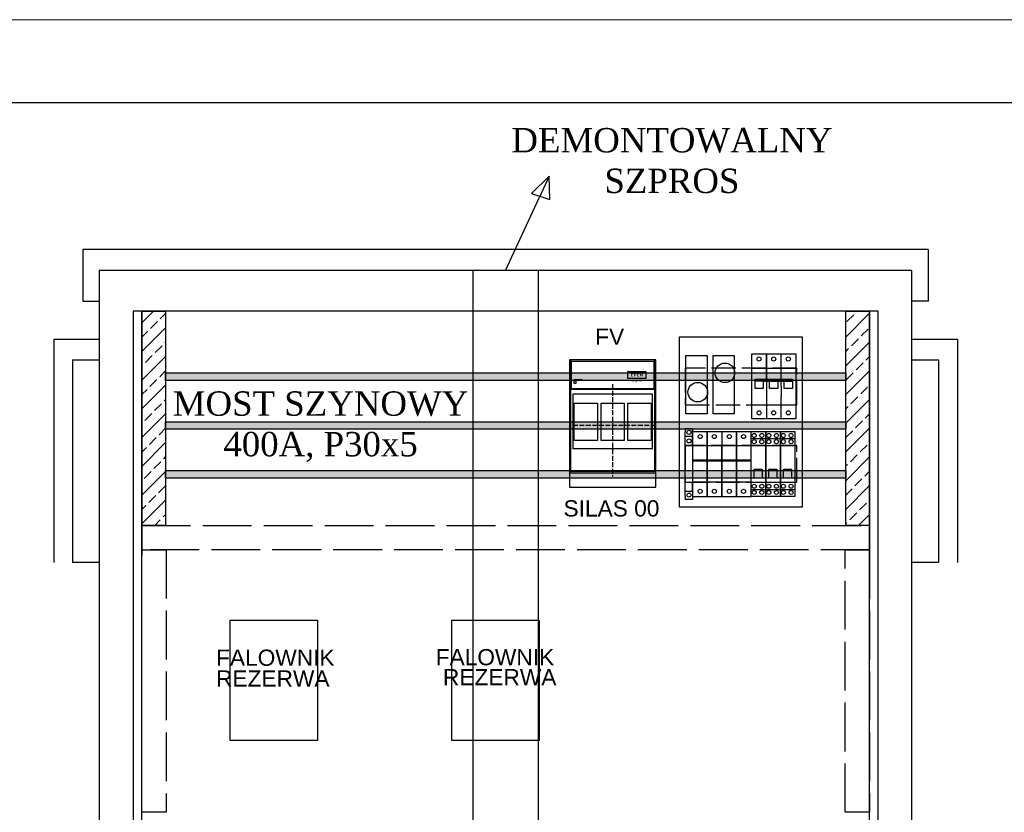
# Model space of a CAD drawing. Header units: centimetres. Extents: x -4250 to -484, y 169 to 6592.
# Tile 157 of 178: x -745 to -624, y 5700 to 5798. Entities that reach past the tile are written whole.
import ezdxf

# ---------------------------------------------------------------- set-up
doc = ezdxf.new("R2010")
doc.units = ezdxf.units.CM
doc.linetypes.add('ACAD_ISO02W100', pattern=[15, 12, -3])
doc.linetypes.add('KRESKOWA', pattern=[8, 6, -2])
doc.layers.add('1', color=7, linetype='Continuous')
doc.layers.add('RAMKA1', color=100, linetype='Continuous')
doc.layers.add('Ramka zew.', color=9, linetype='Continuous', lineweight=20, plot=False)
doc.styles.add('ARIAL_CE', font='arial.ttf')
doc.styles.add('PISMO_PROSTE', font='ROMANS.SHX')
pattern_1 = [(45, (-17503.471, 15199.5066), (-1.76776695, 1.76776695), []), (45, (-17501.706, 15199.5066), (-1.76776695, 1.76776695), [1.2, -0.5])]

# ---------------------------------------------------------------- blocks, each defined once
blk = doc.blocks.new('IN_00_FRONT')
for p, q in [((0, 156.5), (0, 0)), ((1, 156.5), (0, 156.5)), ((1, 156.5), (1, 19)), ((105, 156.5), (1, 156.5)), ((105, 19), (105, 156.5)), ((106, 156.5), (105, 156.5)), ((106, 0), (106, 156.5)), ((105, 120.1), (1, 120.1)), ((102, 114.5), (4, 114.5)), ((4, 114.5), (4, 47.2)), ((102, 47.2), (102, 114.5)), ((102, 47.2), (4, 47.2)), ((106, 19), (0, 19)), ((106, 17), (0, 17)), ((0, 0), (106, 0))]:
    blk.add_line(p, q)
at = {"color": 4, "linetype": 'KRESKOWA'}
for p, q in [((53, 126.5), (53, 13)), ((106, 76), (0, 76))]:
    blk.add_line(p, q, dxfattribs=at)
for points in [[(2.2, 155), (103.7, 155), (103.7, 121.1), (2.2, 121.1)], [(5.5, 132.6), (14.9, 132.6), (14.9, 131), (5.5, 131)], [(5.5, 131), (7.6, 131), (7.6, 127.7), (5.5, 127.7)], [(5.7, 132.4), (7.3, 132.4), (7.3, 131.2), (5.7, 131.2)], [(5.7, 103.2), (34.3, 103.2), (34.3, 57.4), (5.7, 57.4)], [(38.7, 103.2), (67.3, 103.2), (67.3, 57.4), (38.7, 57.4)], [(71.7, 103.2), (100.3, 103.2), (100.3, 57.4), (71.7, 57.4)]]:
    blk.add_lwpolyline(points, close=True)
at = {"color": 5}
blk.add_lwpolyline([(71.1, 134.1), (94.3, 134.1), (94.3, 142), (71.1, 142)], close=True, dxfattribs=at)
at = {"color": 5, "insert": (82.7, 138.1), "char_height": 3.6, "width": 23.25, "attachment_point": 5, "style": 'PISMO_PROSTE'}
blk.add_mtext('\\fArial Black|b0|i0|c0|p34;EFEN', dxfattribs=at)
at = {"color": 2, "insert": (82.7, 130.6), "char_height": 2.52, "width": 23.25, "attachment_point": 5, "style": 'PISMO_PROSTE'}
blk.add_mtext('\\fArial|b0|i0|c238|p34;IN gr. 00', dxfattribs=at)
blk = doc.blocks.new('A$C06C96213')
at = {"color": 7}
for p, q in [((0, -1.75), (0, 6.25)), ((0, 6.25), (1.8, 6.25)), ((1.8, 6.25), (3.6, 6.25)), ((1.8, 3.125), (1.8, 6.25)), ((1.8, 6.25), (1.8, 3.125)), ((3.6, 6.25), (5.4, 6.25)), ((3.6, 3.125), (3.6, 6.25)), ((5.4, 6.25), (5.4, -1.75)), ((0, 4.5), (1.8, 4.5)), ((1.8, 4.5), (3.6, 4.5)), ((3.6, 4.5), (5.4, 4.5)), ((0.375, 2.875), (0.375, 3.125)), ((0.375, 3.125), (4.975, 3.125)), ((0.375, 2), (0.375, 2.875)), ((1.375, 2.875), (0.375, 2.875)), ((0.375, 2.875), (0.375, 2.875)), ((0.375, 2.875), (0.375, 2.875)), ((1.375, 2.875), (1.375, 2)), ((1.375, 2.875), (4.975, 2.875)), ((1.8, 2.875), (1.8, -1.75)), ((2.175, 2), (2.175, 2.875)), ((3.175, 2.875), (3.175, 2)), ((3.6, 2.25), (3.6, 2.875)), ((3.975, 2), (3.975, 2.875)), ((3.975, 2.875), (3.975, 2.875)), ((3.975, 2.875), (3.975, 2.875)), ((4.975, 3.125), (4.975, 2.75)), ((4.975, 3.125), (4.975, 3.125)), ((4.975, 2.875), (4.975, 2)), ((4.975, 2.875), (4.975, 2.875)), ((4.975, 2.875), (4.975, 2.875)), ((4.975, 2.875), (4.975, 2.875)), ((1.375, 2), (0.375, 2)), ((3.175, 2), (2.175, 2)), ((3.6, 2.25), (3.6, 0.989)), ((4.975, 2), (3.975, 2)), ((0, 0), (1.8, 0)), ((1.8, 0), (3.6, 0)), ((3.6, -1.75), (3.6, 0.989)), ((3.6, 0), (5.4, 0)), ((1.8, -1.75), (0, -1.75)), ((3.6, -1.75), (1.8, -1.75)), ((5.4, -1.75), (3.6, -1.75))]:
    blk.add_line(p, q, dxfattribs=at)
for centre in [(0.875, 5.625), (2.675, 5.625), (4.475, 5.625), (0.875, -1), (2.675, -1), (4.475, -1)]:
    blk.add_circle(centre, 0.25, dxfattribs=at)
blk = doc.blocks.new('F1975025')
for p, q in [((0, 4.5), (0, 6.25)), ((0, 6.25), (1.8, 6.25)), ((0, -1.75), (0, 6.25)), ((1.8, 6.25), (1.8, -1.75)), ((0, 5.38), (1.8, 5.38)), ((0, 4.5), (1.8, 4.5)), ((0.38, 1.38), (0.38, 1.62)), ((0.38, 1.62), (1.38, 1.62)), ((0.38, 0.5), (0.38, 1.38)), ((1.38, 1.62), (1.38, 1.25)), ((1.38, 1.38), (1.38, 0.5)), ((0, 0), (1.8, 0)), ((0, -1.75), (0, 0)), ((1.38, 0.5), (0.38, 0.5)), ((0, -0.88), (1.8, -0.88)), ((1.8, -1.75), (0, -1.75))]:
    blk.add_line(p, q)
for centre in [(0.38, 5.75), (0.38, 4.99), (1.32, 5.75), (1.32, 4.99), (0.38, -0.5), (0.38, -1.26), (1.32, -0.5), (1.32, -1.26)]:
    blk.add_circle(centre, 0.25)
at = {"flags": 1}
for tag, p in [('BD', (0.5, 3.53)), ('NK', (0.49, 2.26)), ('typ', (0.5, 1.27)), ('po', (0.49, 0))]:
    blk.add_attdef(tag, p, '', height=0.5, dxfattribs=at)
blk = doc.blocks.new('F952530410')
for p, q in [((0, 6.25), (1.8, 6.25)), ((0, 6.25), (0, -1.75)), ((1.8, 6.25), (1.8, 0)), ((1.8, 4.5), (1.8, 6.25)), ((1.8, 6.25), (3.6, 6.25)), ((3.6, 6.25), (3.6, 0)), ((3.6, 6.25), (5.4, 6.25)), ((5.4, 4.5), (5.4, 6.25)), ((5.4, 6.25), (5.4, 0)), ((5.4, 6.25), (7.2, 6.25)), ((7.2, -1.75), (7.2, 6.25)), ((0, 4.5), (1.8, 4.5)), ((1.8, 4.5), (3.6, 4.5)), ((1.8, 0), (1.8, 4.5)), ((3.6, 4.5), (5.4, 4.5)), ((3.6, 0), (3.6, 4.5)), ((5.4, 4.5), (7.2, 4.5)), ((5.4, 0), (5.4, 4.5)), ((0, 2.75), (1.8, 2.75)), ((0, 2.62), (1.8, 2.62)), ((1.8, 2.75), (3.6, 2.75)), ((1.8, 2.62), (3.6, 2.62)), ((3.6, 2.75), (5.4, 2.75)), ((3.6, 2.62), (5.4, 2.62)), ((5.4, 2.75), (7.2, 2.75)), ((5.4, 2.62), (7.2, 2.62)), ((1.8, 0), (0, 0)), ((1.8, -1.75), (1.8, 0.25)), ((1.8, 0), (1.8, -1.75)), ((3.6, 0), (1.8, 0)), ((3.6, -1.75), (3.6, 0.25)), ((3.6, 0), (3.6, -1.75)), ((5.4, 0), (3.6, 0)), ((5.4, -1.75), (5.4, 0.25)), ((5.4, 0), (5.4, -1.75)), ((7.2, 0), (5.4, 0)), ((0, -1.75), (1.8, -1.75)), ((1.8, -1.75), (3.6, -1.75)), ((3.6, -1.75), (5.4, -1.75)), ((5.4, -1.75), (7.2, -1.75))]:
    blk.add_line(p, q)
for centre in [(0.93, 5.62), (2.67, 5.62), (4.52, 5.62), (6.27, 5.62), (0.93, -1.12), (2.67, -1.12), (4.52, -1.12), (6.27, -1.12)]:
    blk.add_circle(centre, 0.25)
at = {"flags": 1}
for tag, p in [('BD', (7.73, 4.34)), ('NK', (7.73, 2.35)), ('TYP', (7.73, 0.75)), ('PO', (7.73, -0.79))]:
    blk.add_attdef(tag, p, '', height=1, dxfattribs=at)
blk = doc.blocks.new('248203')
for p, q in [((0, 6.62), (0.9, 6.62)), ((0, 6.5), (0, 6.62)), ((0, 6.62), (0.9, 6.62)), ((0, 6.5), (0, 6.25)), ((0, -1.75), (0, 6.25)), ((0.9, 6.62), (0.9, 6.5)), ((0.9, 5.65), (0.9, 6.62)), ((0.9, 6.5), (0.9, 6.25)), ((0.9, 6.25), (0.9, -1.75)), ((0, 5.65), (0.9, 5.65)), ((0, 5.65), (0.9, 5.65)), ((0, 5.65), (0.9, 5.65)), ((0.9, 4.5), (0.9, 5.65)), ((0.9, -1.12), (0.9, 0)), ((0, -1.12), (0.9, -1.12)), ((0, -1.75), (0, -2)), ((0, -2), (0, -2.12)), ((0.9, -2.12), (0, -2.12)), ((0.9, -1.75), (0.9, -2)), ((0.9, -2), (0.9, -2.12))]:
    blk.add_line(p, q)
at = {"linetype": 'Continuous'}
for p, q in [((0, 4.5), (0.9, 4.5)), ((0, 0), (0.9, 0))]:
    blk.add_line(p, q, dxfattribs=at)
for centre in [(0.45, 6.14), (0.45, 5.08), (0.45, -1.59)]:
    blk.add_circle(centre, 0.25, dxfattribs=at)
at = {"flags": 1}
for tag, p in [('BD', (1.75, 5.27)), ('NK', (1.75, 3.27)), ('TYP', (1.75, 1.67)), ('PO', (1.75, 0.14))]:
    blk.add_attdef(tag, p, '', height=1, dxfattribs=at)

msp = doc.modelspace()

# ---------------------------------------------------------------- hatches: boundary and pattern name
at = {"ltscale": 0.25}
h = msp.add_hatch(dxfattribs=at)
h.set_pattern_fill('JIS_STN_2.5', color=256, style=0)
h.set_pattern_definition(pattern_1)
h.paths.add_polyline_path([(-730.198, 5761.7622), (-727.2722, 5761.7622), (-727.2722, 5735.3945), (-730.198, 5735.3945)])
h = msp.add_hatch(dxfattribs=at)
h.set_pattern_fill('JIS_STN_2.5', color=256, style=0)
h.set_pattern_definition(pattern_1)
h.paths.add_polyline_path([(-643.5713, 5761.7622), (-640.6455, 5761.7622), (-640.6455, 5735.3945), (-643.5713, 5735.3945)])
for points in [[(-727.2722, 5754.1674), (-643.5713, 5754.1674), (-643.5713, 5753.2263), (-727.2722, 5753.2263)], [(-727.2722, 5748.158), (-643.5713, 5748.158), (-643.5713, 5747.2169), (-727.2722, 5747.2169)], [(-727.2722, 5742.1486), (-643.5713, 5742.1486), (-643.5713, 5741.2075), (-727.2722, 5741.2075)]]:
    msp.add_hatch(color=256, dxfattribs=at).paths.add_polyline_path(points)

# ---------------------------------------------------------------- linework, layer by layer
for p, q in [((-680.0536, 5778.3753, 20), (-682.2606, 5776.2559, 20)), ((-680.0536, 5778.3753, 20), (-681.2915, 5775.705, 20)), ((-680.0099, 5775.5264, 20), (-680.0536, 5778.3753, 20)), ((-682.2606, 5776.2559, 20), (-680.0099, 5775.5264, 20)), ((-685.4373, 5766.7622, 20), (-681.2915, 5775.705, 20)), ((-689.4662, 5766.7622, 20), (-689.4662, 5566.7622, 20)), ((-681.4085, 5766.7622, 20), (-681.4085, 5566.7622, 20)), ((-730.198, 5573.7622, 20), (-730.198, 5761.7622, 20)), ((-640.6455, 5573.7622, 20), (-640.6455, 5761.7622, 20)), ((-735.448, 5758.2922, 20), (-741.033, 5758.2922, 20)), ((-741.033, 5758.2922, 20), (-741.033, 5730.8128, 20)), ((-629.8416, 5758.2922, 20), (-635.4266, 5758.2922, 20)), ((-629.8416, 5758.2922, 20), (-629.8416, 5730.8128, 20))]:
    msp.add_line(p, q, dxfattribs=at)
at = {"lineweight": -3, "ltscale": 0.25}
for p, q in [((-633.4264, 5769.3487, 20), (-737.448, 5769.3487, 20)), ((-737.448, 5769.3487, 20), (-737.448, 5763.0085, 20)), ((-633.3844, 5763.0085, 20), (-633.3844, 5769.3487, 20)), ((-737.448, 5763.0085, 20), (-735.448, 5763.0085, 20)), ((-633.3844, 5763.0085, 20), (-635.4266, 5763.0085, 20))]:
    msp.add_line(p, q, dxfattribs=at)
at = {"ltscale": 0.25, "elevation": 20}
for points in [[(-735.448, 5566.7622), (-635.4266, 5566.7622), (-635.4266, 5766.7622), (-735.448, 5766.7622)], [(-639.6052, 5761.7622), (-731.248, 5761.7622), (-731.248, 5573.7622), (-639.6052, 5573.7622)], [(-730.198, 5761.7622), (-730.198, 5761.7622), (-730.198, 5731.7236), (-730.198, 5731.7236)], [(-730.198, 5761.7622), (-727.2722, 5761.7622), (-727.2722, 5735.3945), (-730.198, 5735.3945)], [(-643.5713, 5761.7622), (-640.6455, 5761.7622), (-640.6455, 5735.3945), (-643.5713, 5735.3945)], [(-664.0332, 5758.6057), (-648.9453, 5758.6057), (-648.9453, 5737.6421), (-664.0332, 5737.6421)], [(-663.2468, 5756.2918), (-660.6456, 5756.2918), (-660.6456, 5749.1295), (-663.2468, 5749.1295)], [(-659.9058, 5756.2918), (-657.3046, 5756.2918), (-657.3046, 5749.1295), (-659.9058, 5749.1295)], [(-727.2722, 5754.1674), (-643.5713, 5754.1674), (-643.5713, 5753.2263), (-727.2722, 5753.2263)], [(-727.2722, 5748.158), (-643.5713, 5748.158), (-643.5713, 5747.2169), (-727.2722, 5747.2169)], [(-727.2722, 5742.1486), (-643.5713, 5742.1486), (-643.5713, 5741.2075), (-727.2722, 5741.2075)], [(-719.3417, 5723.735), (-708.6008, 5723.735), (-708.6008, 5708.9037), (-719.3417, 5708.9037)], [(-692.046, 5723.735), (-681.3051, 5723.735), (-681.3051, 5708.9037), (-692.046, 5708.9037)]]:
    msp.add_lwpolyline(points, close=True, dxfattribs=at)
at = {"color": 7, "linetype": 'ACAD_ISO02W100', "ltscale": 0.25, "elevation": 20}
for points in [[(-663.3253, 5750.2505), (-649.5998, 5750.2505), (-649.5998, 5754.7505), (-663.3253, 5754.7505)], [(-663.3253, 5740.705), (-649.5998, 5740.705), (-649.5998, 5745.205), (-663.3253, 5745.205)]]:
    msp.add_lwpolyline(points, close=True, dxfattribs=at)
at = {"linetype": 'ACAD_ISO02W100', "ltscale": 0.5, "elevation": 20}
for points in [[(-640.6455, 5732.3945), (-730.198, 5732.3945), (-730.198, 5735.3945), (-640.6455, 5735.3945)], [(-727.1981, 5732.3945), (-727.1981, 5700.0667), (-730.1981, 5700.0667), (-730.1981, 5732.3945)], [(-640.6457, 5732.3945), (-640.6456, 5700.0667), (-643.6456, 5700.0667), (-643.6457, 5732.3945)]]:
    msp.add_lwpolyline(points, close=True, dxfattribs=at)
at = {"ltscale": 0.25}
for centre in [(-658.4466, 5754.1674, 20), (-661.7876, 5751.7916, 20)]:
    msp.add_circle(centre, 1.2045, dxfattribs=at)
at = {"layer": '1', "color": 7}
for p, q in [((-738.7324, 5755.7594, 20), (-735.448, 5755.7594, 20)), ((-738.7324, 5755.7594, 20), (-738.7324, 5730.8095, 20)), ((-635.4266, 5755.7594, 20), (-632.1423, 5755.7594, 20)), ((-632.1423, 5755.7594, 20), (-632.1423, 5730.8095, 20)), ((-735.448, 5730.8095, 20), (-738.7324, 5730.8095, 20)), ((-632.1423, 5730.8095, 20), (-635.4266, 5730.8095, 20))]:
    msp.add_line(p, q, dxfattribs=at)
at = {"layer": 'Ramka zew.', "elevation": 20}
msp.add_lwpolyline([(-903.7971, 5500.6457), (-483.7971, 5500.6457), (-483.7971, 5797.6457), (-903.7971, 5797.6457)], close=True, dxfattribs=at)
at = {"layer": 'RAMKA1', "elevation": 20}
msp.add_lwpolyline([(-490.9798, 5509.946), (-886.3928, 5509.946), (-886.3928, 5787.4465), (-490.9798, 5787.4465)], close=True, dxfattribs=at)

# ---------------------------------------------------------------- block references
at = {"xscale": 0.09999999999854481, "yscale": 0.09999999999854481, "zscale": 0.09999999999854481}
msp.add_blockref('IN_00_FRONT', (-677.5598, 5740.1065, 20), dxfattribs=at)
at = {"color": 7, "lineweight": -3}
msp.add_blockref('A$C06C96213', (-655.1163, 5750.2505, 20), dxfattribs=at)
at = {"ltscale": 0.25}
msp.add_blockref('248203', (-663.3253, 5740.705, 20), dxfattribs=at)
at = {"lineweight": -3}
for name, p in [('F952530410', (-662.4253, 5740.705, 20)), ('F1975025', (-655.2253, 5740.705, 20)), ('F1975025', (-653.4253, 5740.705, 20)), ('F1975025', (-651.6253, 5740.705, 20))]:
    msp.add_blockref(name, p, dxfattribs=at)

# ---------------------------------------------------------------- texts
at = {"style": 'ARIAL_CE'}
for s, p in [('FV', (-674.4128, 5757.623, 10)), ('SILAS 00', (-678.3077, 5736.4835, 10)), ('FALOWNIK', (-721.0694, 5718.1008)), ('FALOWNIK', (-694.0414, 5718.1665))]:
    msp.add_text(s, height=2, dxfattribs=at).set_placement(p)
at = {"color": 3, "style": 'ARIAL_CE'}
for p in [(-721.0694, 5715.5414), (-693.149, 5715.7048)]:
    msp.add_text('REZERWA', height=2, dxfattribs=at).set_placement(p)
at = {"color": 7, "lineweight": -3, "char_height": 3, "width": 82.689399, "attachment_point": 5}
for s, insert in [('{\\fTimes New Roman|b0|i0|c238|p18;DEMONTOWALNY\\PSZPROS}', (-664.9666, 5780.2875, 20)), ('{\\fTimes New Roman|b0|i0|c238|p18;MOST SZYNOWY\\P400A, P30x5}', (-708.2069, 5747.5396, 20))]:
    msp.add_mtext(s, dxfattribs=dict(at, insert=insert))

doc.saveas('drawing.dxf')
